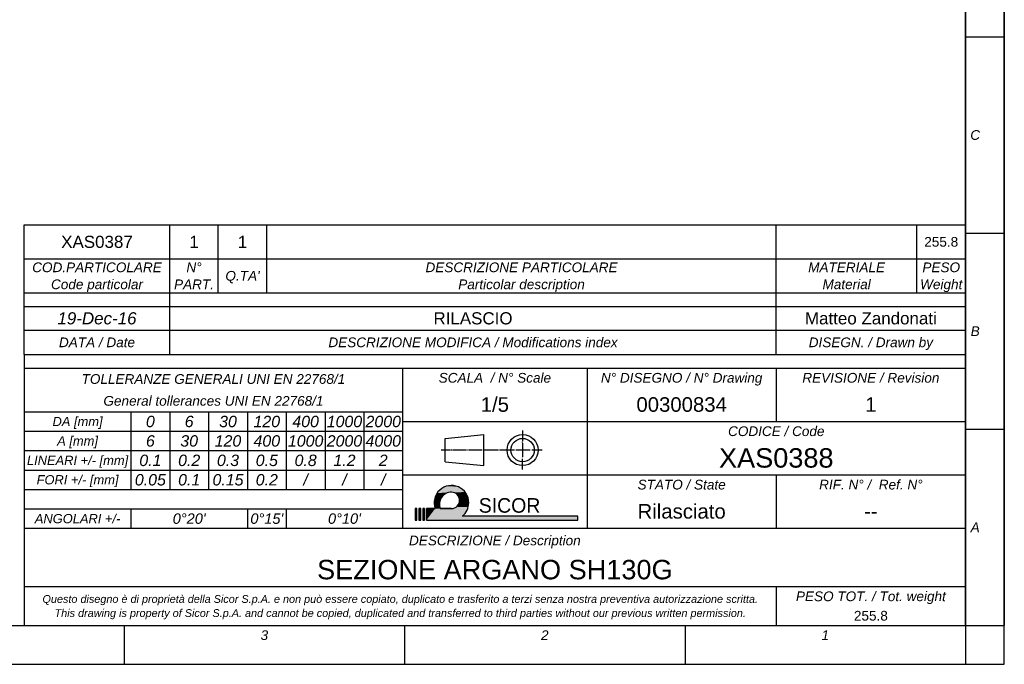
# Model space of a CAD drawing. Header units: millimetres. Extents: x 0 to 594, y 0 to 420.
# Tile 33 of 51: x 391 to 594, y 0 to 133. Entities that reach past the tile are written whole.
import ezdxf

# ---------------------------------------------------------------- set-up
doc = ezdxf.new("R2010")
doc.units = ezdxf.units.MM
doc.header["$LTSCALE"] = 32.67
doc.layers.get('0').update_dxf_attribs({"linetype": 'CONTINUOUS'})
doc.layers.add('7_ALL_NOTE', color=7, linetype='CONTINUOUS')
doc.styles.add('TEXTSTYLE_2', font='sqr721be.ttf')
doc.styles.add('TEXTSTYLE_3', font='ariali.ttf')
doc.styles.add('TEXTSTYLE_4', font='arial.ttf')
doc.styles.add('TEXTSTYLE_5', font='ariali.ttf')

# ---------------------------------------------------------------- blocks, each defined once
blk = doc.blocks.new('PROIEZIONE_BL0', base_point=(488.33, 44.11))
at = {"color": 1, "linetype": 'CONTINUOUS'}
for p, q in [((478.73, 46.51), (486.73, 47.31)), ((486.73, 40.91), (486.73, 47.31)), ((494.73, 48.11), (494.73, 45.96)), ((478.73, 41.71), (478.73, 46.51)), ((494.73, 45.7), (494.73, 45.8)), ((494.73, 45.54), (494.73, 42.69)), ((479.86, 44.11), (477.93, 44.11)), ((480.12, 44.11), (480.02, 44.11)), ((483.13, 44.11), (480.28, 44.11)), ((483.4, 44.11), (483.29, 44.11)), ((486.41, 44.11), (483.56, 44.11)), ((486.67, 44.11), (486.57, 44.11)), ((489.68, 44.11), (486.83, 44.11)), ((489.95, 44.11), (489.84, 44.11)), ((492.96, 44.11), (490.11, 44.11)), ((493.22, 44.11), (493.12, 44.11)), ((496.23, 44.11), (493.38, 44.11)), ((496.5, 44.11), (496.39, 44.11)), ((498.73, 44.11), (496.66, 44.11)), ((478.73, 41.71), (486.73, 40.91)), ((494.73, 42.42), (494.73, 42.53)), ((494.73, 40.11), (494.73, 42.26))]:
    blk.add_line(p, q, dxfattribs=at)
for radius in [3.2, 2.4]:
    blk.add_circle((494.73, 44.11), radius, dxfattribs=at)
blk = doc.blocks.new('LOGO_SICOR_BL1', base_point=(489.34, 33.27))
at = {"color": 1, "linetype": 'CONTINUOUS'}
for p, q in [((472.94, 32.08), (472.55, 32.08)), ((472.55, 32.08), (472.55, 29.71)), ((472.94, 32.08), (472.55, 32.08)), ((472.55, 32.08), (472.55, 29.71)), ((472.55, 32.08), (472.55, 29.71)), ((472.94, 32.08), (472.55, 32.08)), ((472.94, 29.71), (472.94, 32.08)), ((472.94, 29.71), (472.94, 32.08)), ((472.94, 29.71), (472.94, 32.08)), ((473.73, 32.08), (473.34, 32.08)), ((473.34, 32.08), (473.34, 29.71)), ((473.73, 32.08), (473.34, 32.08)), ((473.34, 32.08), (473.34, 29.71)), ((473.34, 32.08), (473.34, 29.71)), ((473.73, 32.08), (473.34, 32.08)), ((473.73, 29.71), (473.73, 32.08)), ((473.73, 29.71), (473.73, 32.08)), ((473.73, 29.71), (473.73, 32.08)), ((474.52, 32.08), (474.13, 32.08)), ((474.13, 32.08), (474.13, 29.71)), ((474.52, 32.08), (474.13, 32.08)), ((474.13, 32.08), (474.13, 29.71)), ((474.13, 32.08), (474.13, 29.71)), ((474.52, 32.08), (474.13, 32.08)), ((474.52, 29.71), (474.52, 32.08)), ((474.52, 29.71), (474.52, 32.08)), ((474.52, 29.71), (474.52, 32.08)), ((474.92, 29.71), (474.92, 32.08)), ((474.92, 32.08), (476.7, 32.08)), ((476.7, 32.08), (474.92, 32.08)), ((474.92, 32.08), (474.92, 29.71)), ((476.7, 32.08), (474.92, 32.08)), ((474.92, 32.08), (474.92, 29.71)), ((480.06, 32.08), (477.75, 32.08)), ((480.06, 32.08), (477.75, 32.08)), ((477.75, 32.08), (480.06, 32.08)), ((506.13, 30.5), (482.29, 30.5)), ((506.13, 30.5), (482.29, 30.5)), ((506.13, 30.5), (482.29, 30.5)), ((506.13, 29.71), (506.13, 30.5)), ((506.13, 29.71), (506.13, 30.5)), ((506.13, 29.71), (506.13, 30.5)), ((472.55, 29.71), (472.94, 29.71)), ((472.55, 29.71), (472.94, 29.71)), ((472.55, 29.71), (472.94, 29.71)), ((473.34, 29.71), (473.73, 29.71)), ((473.34, 29.71), (473.73, 29.71)), ((473.34, 29.71), (473.73, 29.71)), ((474.13, 29.71), (474.52, 29.71)), ((474.13, 29.71), (474.52, 29.71)), ((474.13, 29.71), (474.52, 29.71)), ((474.92, 29.71), (506.13, 29.71)), ((474.92, 29.71), (506.13, 29.71)), ((474.92, 29.71), (506.13, 29.71))]:
    blk.add_line(p, q, dxfattribs=at)
for centre, radius, start, end in [((480.06, 33.27), 3.56, 0, 199.4712), ((480.06, 33.27), 3.56, 0, 199.4712), ((480.06, 33.27), 3.56, 0, 199.4712), ((480.06, 33.27), 3.56, 0, 199.4712), ((480.06, 32.97), 2.47, 90, 201.1002), ((480.06, 32.97), 2.47, 90, 201.1002), ((480.06, 32.97), 2.47, 90, 201.1002), ((480.06, 33.76), 1.68, 270, 90), ((480.06, 33.76), 1.68, 270, 90), ((480.06, 33.76), 1.68, 270, 90), ((480.06, 33.27), 3.56, 308.9424, 360), ((480.06, 33.27), 3.56, 308.9424, 360), ((480.06, 33.27), 3.56, 308.9424, 360), ((480.06, 33.27), 3.56, 308.9424, 360)]:
    blk.add_arc(centre, radius, start, end, dxfattribs=at)
for points in [[(478.55, 36.49), (478.99, 36.66), (481.33, 36.59)], [(481.33, 36.59), (481.76, 36.39), (478.55, 36.49)], [(478.99, 36.66), (479.45, 36.77), (480.87, 36.73)], [(480.87, 36.73), (481.33, 36.59), (478.99, 36.66)], [(479.45, 36.77), (479.93, 36.82), (480.4, 36.81)], [(480.4, 36.81), (480.87, 36.73), (479.45, 36.77)], [(476.69, 34.42), (476.88, 34.86), (478.29, 34.7)], [(478.1, 34.48), (476.69, 34.42), (478.29, 34.7)], [(476.88, 34.86), (477.12, 35.27), (478.97, 35.19)], [(478.72, 35.05), (476.88, 34.86), (478.97, 35.19)], [(478.5, 34.89), (476.88, 34.86), (478.72, 35.05)], [(478.5, 34.89), (478.29, 34.7), (476.88, 34.86)], [(477.12, 35.27), (477.41, 35.64), (479.78, 35.43)], [(479.5, 35.38), (477.12, 35.27), (479.78, 35.43)], [(479.23, 35.3), (477.12, 35.27), (479.5, 35.38)], [(479.23, 35.3), (478.97, 35.19), (477.12, 35.27)], [(477.41, 35.64), (477.75, 35.98), (482.53, 35.83)], [(482.53, 35.83), (482.84, 35.48), (477.41, 35.64)], [(482.84, 35.48), (480.06, 35.44), (477.41, 35.64)], [(480.06, 35.44), (479.78, 35.43), (477.41, 35.64)], [(477.75, 35.98), (478.13, 36.26), (482.16, 36.14)], [(482.16, 36.14), (482.53, 35.83), (477.75, 35.98)], [(478.13, 36.26), (478.55, 36.49), (481.76, 36.39)], [(481.76, 36.39), (482.16, 36.14), (478.13, 36.26)], [(480.06, 35.44), (482.84, 35.48), (480.28, 35.43)], [(480.28, 35.43), (482.84, 35.48), (480.49, 35.38)], [(480.49, 35.38), (482.84, 35.48), (480.7, 35.31)], [(480.7, 35.31), (482.84, 35.48), (480.9, 35.22)], [(480.9, 35.22), (482.84, 35.48), (481.08, 35.1)], [(482.84, 35.48), (483.11, 35.08), (481.08, 35.1)], [(481.24, 34.95), (481.08, 35.1), (483.11, 35.08)], [(481.24, 34.95), (483.11, 35.08), (481.39, 34.79)], [(483.11, 35.08), (483.33, 34.66), (481.39, 34.79)], [(481.51, 34.6), (481.39, 34.79), (483.33, 34.66)], [(481.51, 34.6), (483.33, 34.66), (481.61, 34.41)], [(483.33, 34.66), (483.49, 34.21), (481.61, 34.41)], [(476.51, 33.49), (476.57, 33.96), (477.71, 33.74)], [(477.71, 33.74), (477.64, 33.47), (476.51, 33.49)], [(476.51, 33.01), (476.51, 33.49), (477.64, 33.47)], [(477.6, 33.19), (476.51, 33.01), (477.64, 33.47)], [(477.6, 33.19), (477.59, 32.91), (476.51, 33.01)], [(476.58, 32.54), (476.51, 33.01), (477.59, 32.91)], [(476.57, 33.96), (476.69, 34.42), (477.94, 34.25)], [(477.81, 34), (476.57, 33.96), (477.94, 34.25)], [(477.81, 34), (477.71, 33.74), (476.57, 33.96)], [(477.61, 32.63), (476.58, 32.54), (477.59, 32.91)], [(477.61, 32.63), (477.67, 32.35), (476.58, 32.54)], [(476.7, 32.08), (476.58, 32.54), (477.67, 32.35)], [(478.1, 34.48), (477.94, 34.25), (476.69, 34.42)], [(481.24, 32.58), (483.57, 32.7), (481.08, 32.43)], [(483.57, 32.7), (483.51, 32.41), (481.08, 32.43)], [(481.24, 32.58), (481.39, 32.74), (483.57, 32.7)], [(481.51, 32.92), (483.6, 32.98), (481.39, 32.74)], [(483.6, 32.98), (483.57, 32.7), (481.39, 32.74)], [(481.51, 32.92), (481.61, 33.12), (483.6, 32.98)], [(481.68, 34.2), (481.61, 34.41), (483.49, 34.21)], [(481.61, 33.12), (481.68, 33.33), (483.61, 33.27)], [(483.61, 33.27), (483.6, 32.98), (481.61, 33.12)], [(481.68, 34.2), (483.49, 34.21), (481.72, 33.98)], [(481.72, 33.54), (483.58, 33.74), (481.68, 33.33)], [(483.58, 33.74), (483.61, 33.27), (481.68, 33.33)], [(481.72, 33.98), (483.49, 34.21), (481.74, 33.76)], [(481.72, 33.54), (481.74, 33.76), (483.58, 33.74)], [(483.49, 34.21), (483.58, 33.74), (481.74, 33.76)], [(472.55, 29.71), (472.55, 32.08), (472.94, 32.08)], [(472.94, 32.08), (472.94, 29.71), (472.55, 29.71)], [(473.34, 29.71), (473.34, 32.08), (473.73, 32.08)], [(473.73, 32.08), (473.73, 29.71), (473.34, 29.71)], [(474.13, 29.71), (474.13, 32.08), (474.52, 32.08)], [(474.52, 32.08), (474.52, 29.71), (474.13, 29.71)], [(483.32, 31.87), (474.92, 29.71), (480.06, 32.08)], [(480.06, 32.08), (474.92, 29.71), (477.75, 32.08)], [(477.75, 32.08), (474.92, 29.71), (476.7, 32.08)], [(474.92, 29.71), (474.92, 32.08), (476.7, 32.08)], [(483.2, 31.61), (474.92, 29.71), (483.32, 31.87)], [(483.06, 31.36), (474.92, 29.71), (483.2, 31.61)], [(482.89, 31.12), (474.92, 29.71), (483.06, 31.36)], [(482.71, 30.9), (474.92, 29.71), (482.89, 31.12)], [(482.51, 30.69), (474.92, 29.71), (482.71, 30.9)], [(482.29, 30.5), (474.92, 29.71), (482.51, 30.69)], [(506.13, 30.5), (474.92, 29.71), (482.29, 30.5)], [(506.13, 30.5), (506.13, 29.71), (474.92, 29.71)], [(477.67, 32.35), (477.75, 32.08), (476.7, 32.08)], [(480.28, 32.1), (483.43, 32.14), (480.06, 32.08)], [(483.43, 32.14), (483.32, 31.87), (480.06, 32.08)], [(480.28, 32.1), (480.49, 32.14), (483.43, 32.14)], [(480.7, 32.21), (483.51, 32.41), (480.49, 32.14)], [(483.51, 32.41), (483.43, 32.14), (480.49, 32.14)], [(480.9, 32.31), (483.51, 32.41), (480.7, 32.21)], [(480.9, 32.31), (481.08, 32.43), (483.51, 32.41)]]:
    blk.add_solid(points, dxfattribs=at)
at = {"color": 1, "linetype": 'CONTINUOUS', "style": 'TEXTSTYLE_2'}
blk.add_text('SICOR', height=3, dxfattribs=at).set_placement((485.68, 31.22))

msp = doc.modelspace()

# ---------------------------------------------------------------- linework, layer by layer
at = {"color": 7, "linetype": 'CONTINUOUS'}
for p, q in [((594, 0), (594, 420)), ((586, 8), (586, 412)), ((8, 8), (586, 8)), ((0, 0), (594, 0))]:
    msp.add_line(p, q, dxfattribs=at)
at = {"color": 2, "linetype": 'CONTINUOUS'}
for p, q in [((586, 412), (586, 8)), ((594, 412), (594, 8)), ((586, 129.2), (594, 129.2)), ((392, 76.5), (392, 90.5)), ((392, 90.5), (586, 90.5)), ((422, 76.5), (422, 90.5)), ((432, 76.5), (432, 90.5)), ((442, 76.5), (442, 90.5)), ((547, 76.5), (547, 90.5)), ((576, 76.5), (576, 90.5)), ((586, 76.5), (586, 90.5)), ((586, 88.8), (594, 88.8)), ((392, 83.5), (586, 83.5)), ((392, 63.8), (392, 76.5)), ((392, 76.5), (586, 76.5)), ((392, 76.5), (586, 76.5)), ((422, 63.8), (422, 76.5)), ((547, 63.8), (547, 76.5)), ((586, 63.8), (586, 76.5)), ((392, 73.7), (586, 73.7)), ((392, 68.8), (586, 68.8)), ((392, 63.8), (586, 63.8)), ((392, 63.8), (392, 8)), ((392, 63.8), (586, 63.8)), ((586, 63.8), (586, 8)), ((392, 61), (586, 61)), ((392, 61), (470, 61)), ((392, 61), (392, 28)), ((470, 61), (470, 28)), ((470, 61), (470, 28)), ((508, 61), (508, 28)), ((547, 61), (547, 50)), ((392, 52), (470, 52)), ((414, 52), (414, 36)), ((422, 52), (422, 36)), ((430, 52), (430, 36)), ((438, 52), (438, 36)), ((446, 52), (446, 36)), ((454, 52), (454, 36)), ((462, 52), (462, 36)), ((470, 50), (586, 50)), ((392, 48), (470, 48)), ((586, 48.4), (594, 48.4)), ((392, 44), (470, 44)), ((392, 40), (470, 40)), ((470, 39), (586, 39)), ((547, 39), (547, 28)), ((392, 36), (470, 36)), ((392, 32), (470, 32)), ((414, 32), (414, 28)), ((438, 32), (438, 28)), ((446, 32), (446, 28)), ((392, 28), (586, 28)), ((392, 28), (470, 28)), ((392, 16), (586, 16)), ((547, 16), (547, 8)), ((8, 8), (586, 8)), ((392, 8), (586, 8)), ((412.6, 8), (412.6, 0)), ((470.4, 8), (470.4, 0)), ((528.2, 8), (528.2, 0)), ((586, 8), (586, 0)), ((586, 8), (594, 8)), ((8, 0), (586, 0))]:
    msp.add_line(p, q, dxfattribs=at)

# ---------------------------------------------------------------- block references
for name, p in [('PROIEZIONE_BL0', (488.327, 44.113)), ('LOGO_SICOR_BL1', (489.341, 33.268))]:
    msp.add_blockref(name, p, dxfattribs=at)

# ---------------------------------------------------------------- texts
at = {"layer": '7_ALL_NOTE', "color": 1, "linetype": 'CONTINUOUS', "attachment_point": 2, "line_spacing_factor": 0.9}
for s, insert, char_height, width, style in [('C', (588, 110), 2, 2.03717, 'TEXTSTYLE_3'), ('XAS0387', (407, 88.25), 2.5, 14.73978, 'TEXTSTYLE_4'), ('1', (427, 88.25), 2.5, 1.94238, 'TEXTSTYLE_4'), ('1', (437, 88.25), 2.5, 1.94238, 'TEXTSTYLE_4'), ('255.8', (581, 88), 2, 6.98885, 'TEXTSTYLE_4'), ('COD.PARTICOLARE', (407, 82.75), 2, 26.78067, 'TEXTSTYLE_3'), ('N°', (427, 82.75), 2, 3.14498, 'TEXTSTYLE_3'), ('DESCRIZIONE PARTICOLARE', (494.5, 82.75), 2, 39.63569, 'TEXTSTYLE_3'), ('MATERIALE', (561.5, 82.75), 2, 15.92565, 'TEXTSTYLE_3'), ('PESO', (581, 82.75), 2, 7.74721, 'TEXTSTYLE_3'), ('Code particolar', (407, 79.25), 2, 19.18216, 'TEXTSTYLE_3'), ('PART.', (427, 79.25), 2, 8.20818, 'TEXTSTYLE_3'), ("Q.TA'", (437, 81), 2, 7.22677, 'TEXTSTYLE_3'), ('Particolar description', (494.5, 79.25), 2, 26.05948, 'TEXTSTYLE_3'), ('Material', (561.5, 79.25), 2, 10.02974, 'TEXTSTYLE_3'), ('Weight', (581, 79.25), 2, 8.83271, 'TEXTSTYLE_3'), ('19-Dec-16 ', (407, 72.5), 2.5, 17.26766, 'TEXTSTYLE_5'), ('RILASCIO', (484.5, 72.5), 2.5, 16.27323, 'TEXTSTYLE_4'), ('Matteo Zandonati', (566.5, 72.5), 2.5, 27.14684, 'TEXTSTYLE_4'), ('B', (588, 69.6), 2, 1.86617, 'TEXTSTYLE_3'), ('DATA / Date ', (407, 67.3), 2, 16.42379, 'TEXTSTYLE_5'), ('DESCRIZIONE MODIFICA / Modifications index', (484.5, 67.3), 2, 59.60595, 'TEXTSTYLE_3'), ('DISEGN. / Drawn by', (566.5, 67.3), 2, 25.73978, 'TEXTSTYLE_3'), ('TOLLERANZE GENERALI UNI EN 22768/1', (431, 59.75), 2, 54.26022, 'TEXTSTYLE_3'), ('SCALA  / N° Scale', (489, 60), 2, 23.12268, 'TEXTSTYLE_3'), ('N° DISEGNO / N° Drawing', (527.5, 60), 2, 33.22677, 'TEXTSTYLE_3'), ('REVISIONE / Revision', (566.5, 60), 2, 28.20818, 'TEXTSTYLE_3'), ('General tollerances UNI EN 22768/1', (431, 55.25), 2, 45.30112, 'TEXTSTYLE_3'), ('1/5', (489, 55), 3, 5.82156, 'TEXTSTYLE_4'), ('00300834', (527.5, 55), 3, 18.64684, 'TEXTSTYLE_4'), ('1', (566.5, 55), 3, 2.33086, 'TEXTSTYLE_4'), ('DA [mm]', (403, 50.95), 1.9, 10.42528, 'TEXTSTYLE_3'), ('0', (418, 51.175), 2.35, 1.85204, 'TEXTSTYLE_3'), ('6', (426, 51.175), 2.35, 1.86952, 'TEXTSTYLE_3'), ('30', (434, 51.175), 2.35, 3.67788, 'TEXTSTYLE_3'), ('120', (442, 51.175), 2.35, 5.50372, 'TEXTSTYLE_3'), ('400', (450, 51.175), 2.35, 5.50372, 'TEXTSTYLE_3'), ('1000', (458, 51.175), 2.35, 7.32955, 'TEXTSTYLE_3'), ('2000', (466, 51.175), 2.35, 7.32955, 'TEXTSTYLE_3'), ('CODICE / Code', (547, 49), 2, 19.84387, 'TEXTSTYLE_3'), ('A [mm]', (403, 46.95), 1.9, 8.51115, 'TEXTSTYLE_3'), ('6', (418, 47.175), 2.35, 1.86952, 'TEXTSTYLE_3'), ('30', (426, 47.175), 2.35, 3.67788, 'TEXTSTYLE_3'), ('120', (434, 47.175), 2.35, 5.50372, 'TEXTSTYLE_3'), ('400', (442, 47.175), 2.35, 5.50372, 'TEXTSTYLE_3'), ('1000', (450, 47.175), 2.35, 7.32955, 'TEXTSTYLE_3'), ('2000', (458, 47.175), 2.35, 7.32955, 'TEXTSTYLE_3'), ('4000', (466, 47.175), 2.35, 7.32955, 'TEXTSTYLE_3'), ('LINEARI +/- [mm]', (403, 42.95), 1.9, 20.94944, 'TEXTSTYLE_3'), ('0.1', (418, 43.175), 2.35, 4.56022, 'TEXTSTYLE_3'), ('0.2', (426, 43.175), 2.35, 4.5777, 'TEXTSTYLE_3'), ('0.3', (434, 43.175), 2.35, 4.56022, 'TEXTSTYLE_3'), ('0.5', (442, 43.175), 2.35, 4.61264, 'TEXTSTYLE_3'), ('0.8', (450, 43.175), 2.35, 4.58643, 'TEXTSTYLE_3'), ('1.2', (458, 43.175), 2.35, 4.5777, 'TEXTSTYLE_3'), ('2', (466, 43.175), 2.35, 1.84331, 'TEXTSTYLE_3'), ('XAS0388', (547, 44.5), 4, 23.58364, 'TEXTSTYLE_4'), ('FORI +/- [mm]', (403, 38.95), 1.9, 16.97286, 'TEXTSTYLE_3'), ('0.05', (418, 39.175), 2.35, 6.43848, 'TEXTSTYLE_3'), ('0.1', (426, 39.175), 2.35, 4.56022, 'TEXTSTYLE_3'), ('0.15', (434, 39.175), 2.35, 6.43848, 'TEXTSTYLE_3'), ('0.2', (442, 39.175), 2.35, 4.5777, 'TEXTSTYLE_3'), ('/', (450, 39.175), 2.35, 1.33662, 'TEXTSTYLE_3'), ('/', (458, 39.175), 2.35, 1.33662, 'TEXTSTYLE_3'), ('/', (466, 39.175), 2.35, 1.33662, 'TEXTSTYLE_3'), ('STATO / State ', (527.5, 38), 2, 18.89963, 'TEXTSTYLE_3'), ('RIF. N° /  Ref. N°', (566.5, 38), 2, 21.29368, 'TEXTSTYLE_3'), ('Rilasciato', (527.5, 33), 3, 18.14498, 'TEXTSTYLE_4'), ('ANGOLARI +/-', (403, 30.95), 1.9, 17.59442, 'TEXTSTYLE_3'), ("0°20'", (426, 31.075), 2.15, 6.9855, 'TEXTSTYLE_3'), ("0°15'", (442, 31.075), 2.15, 6.9855, 'TEXTSTYLE_3'), ("0°10'", (458, 31.075), 2.15, 6.9855, 'TEXTSTYLE_3'), ('--', (566.5, 33), 3, 2.7881, 'TEXTSTYLE_4'), ('A', (588, 29.2), 2, 1.85874, 'TEXTSTYLE_3'), ('DESCRIZIONE / Description', (489, 26.5), 2, 35.33829, 'TEXTSTYLE_3'), ('SEZIONE ARGANO SH130G', (489, 21.5), 4, 73.15985, 'TEXTSTYLE_4'), ('Questo disegno è di proprietà della Sicor S.p.A. e non può essere copiato, duplicato e trasferito a terzi senza nostra preventiva autorizzazione scritta.', (469.5, 14.25), 1.6, 147.33086, 'TEXTSTYLE_3'), ('PESO TOT. / Tot. weight', (566.5, 15), 2, 30.98141, 'TEXTSTYLE_3'), ('This drawing is property of Sicor S.p.A. and cannot be copied, duplicated and transferred to third parties without our previous written permission.', (469.5, 11.35), 1.6, 142.34052, 'TEXTSTYLE_3'), ('255.8', (566.5, 11), 2, 6.98885, 'TEXTSTYLE_4'), ('3', (441.5, 7), 2, 1.5539, 'TEXTSTYLE_3'), ('2', (499.3, 7), 2, 1.56877, 'TEXTSTYLE_3'), ('1', (557.1, 7), 2, 1.5539, 'TEXTSTYLE_3')]:
    msp.add_mtext(s, dxfattribs=dict(at, insert=insert, char_height=char_height, width=width, style=style))

doc.saveas('drawing.dxf')
